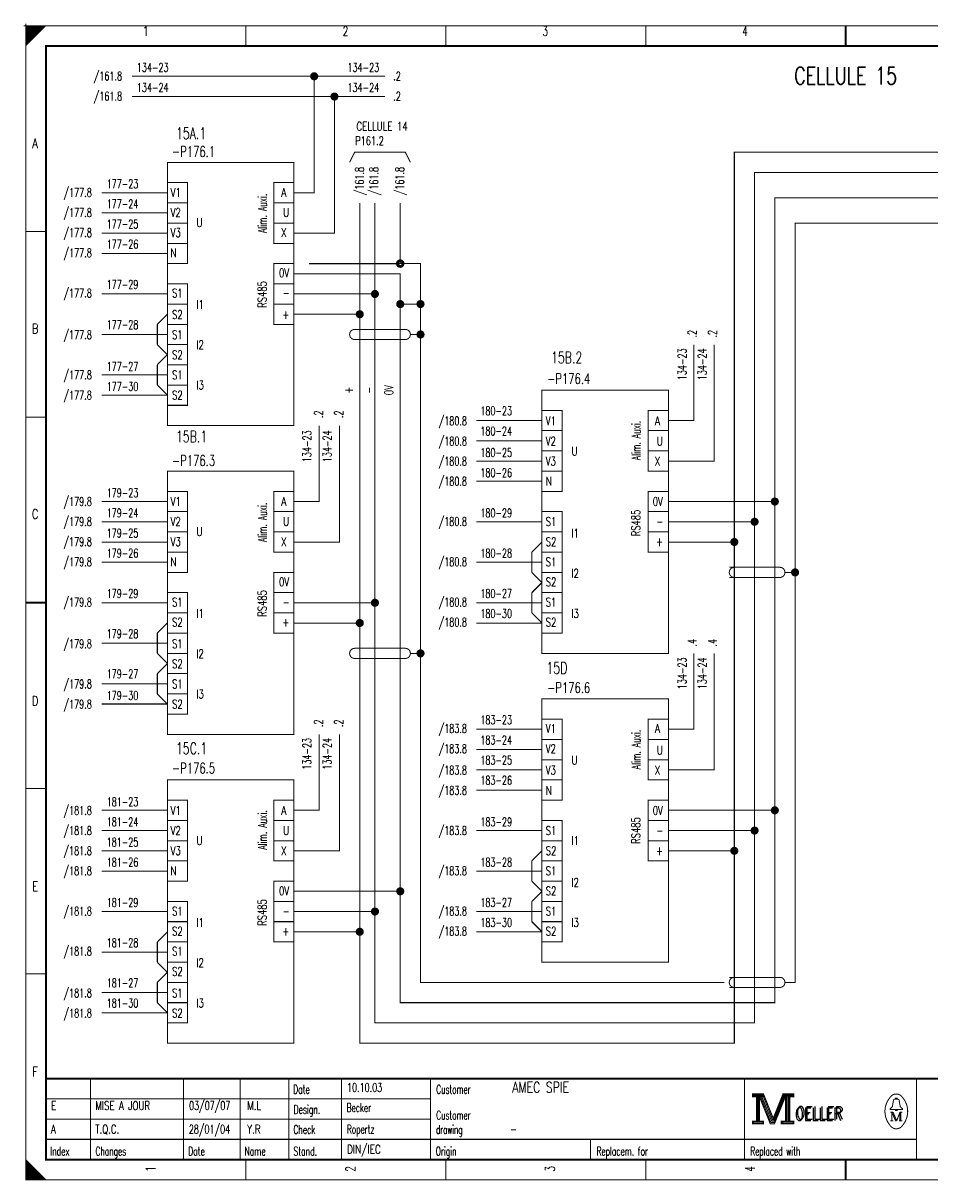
# Model space of a CAD drawing. Header units: centimetres. Extents: x 0 to 491, y -1040 to 69.
# Tile 97 of 181: x 300 to 322, y -680 to -651. Entities that reach past the tile are written whole.
import ezdxf
from ezdxf.enums import TextEntityAlignment as Align

# ---------------------------------------------------------------- set-up
doc = ezdxf.new("R2010")
doc.units = ezdxf.units.CM
doc.header["$MEASUREMENT"] = 0
doc.linetypes.add('GESTRICHELT', pattern=[3.75, 3, -0.75])
doc.layers.get('0').update_dxf_attribs({"color": 9, "linetype": 'CONTINUOUS'})
doc.styles.get("Standard").update_dxf_attribs({"font": 'romans.shx', "bigfont": 'TXT.shx'})

# ---------------------------------------------------------------- blocks, each defined once
blk = doc.blocks.new('BCIRCLE_FILLED')
at = {"color": 0, "linetype": 'Continuous', "const_width": 1, "flags": 128}
blk.add_lwpolyline([(0.5, 0, 1), (-0.5, 0, 1)], format="xyb", close=True, dxfattribs=at)

msp = doc.modelspace()

# ---------------------------------------------------------------- linework, layer by layer
at = {"color": 0}
for points, const_width in [([(299.95, -651.5), (300.05, -651.5)], 0.025), ([(299.95, -651.5), (300.05, -651.5)], 0.025), ([(299.95, -651.5), (300.05, -651.5)], 0.025), ([(299.95, -651.5), (300.05, -651.5)], 0.025), ([(300, -651.45), (300, -651.55)], 0.025), ([(300, -651.45), (300, -651.55)], 0.025), ([(300, -651.45), (300, -651.55)], 0.025), ([(300, -651.45), (300, -651.55)], 0.025), ([(305.438, -651.5), (305.438, -652)], 0.025), ([(310.375, -651.5), (310.375, -652)], 0.025), ([(315.312, -651.5), (315.312, -652)], 0.025), ([(320.25, -652), (320.25, -651.5)], 0.05), ([(320.25, -651.5), (320.25, -652)], 0.025), ([(300, -656.583), (300.5, -656.583)], 0.025), ([(303.25, -658.875), (303.5, -658.625)], 0.03), ([(303.25, -659.375), (303.25, -658.875)], 0.03), ([(303.5, -659.625), (303.25, -659.375)], 0.03), ([(303.25, -659.875), (303.5, -659.625)], 0.03), ([(303.25, -660.375), (303.25, -659.875)], 0.03), ([(303.5, -660.625), (303.25, -660.375)], 0.03), ([(303.5, -660.625), (303.125, -660.625)], 0.03), ([(300, -661.167), (300.5, -661.167)], 0.025), ([(312.5, -664.5), (312.75, -664.25)], 0.03), ([(312.5, -665), (312.5, -664.5)], 0.03), ([(312.75, -665.25), (312.5, -665)], 0.03), ([(312.5, -665.5), (312.75, -665.25)], 0.03), ([(312.5, -666), (312.5, -665.5)], 0.03), ([(300.5, -665.75), (300, -665.75)], 0.05), ([(300, -665.75), (300.5, -665.75)], 0.025), ([(312.75, -666.25), (312.5, -666)], 0.03), ([(303.25, -666.5), (303.5, -666.25)], 0.03), ([(303.25, -667), (303.25, -666.5)], 0.03), ([(303.5, -667.25), (303.25, -667)], 0.03), ([(303.25, -667.5), (303.5, -667.25)], 0.03), ([(303.25, -668), (303.25, -667.5)], 0.03), ([(303.5, -668.25), (303.25, -668)], 0.03), ([(300, -670.333), (300.5, -670.333)], 0.025), ([(312.5, -672.125), (312.75, -671.875)], 0.03), ([(312.5, -672.625), (312.5, -672.125)], 0.03), ([(312.75, -672.875), (312.5, -672.625)], 0.03), ([(312.5, -673.125), (312.75, -672.875)], 0.03), ([(312.5, -673.625), (312.5, -673.125)], 0.03), ([(312.75, -673.875), (312.5, -673.625)], 0.03), ([(303.25, -674.125), (303.5, -673.875)], 0.03), ([(303.25, -674.625), (303.25, -674.125)], 0.03), ([(303.5, -674.875), (303.25, -674.625)], 0.03), ([(300, -674.917), (300.5, -674.917)], 0.025), ([(303.25, -675.125), (303.5, -674.875)], 0.03), ([(303.25, -675.625), (303.25, -675.125)], 0.03), ([(303.5, -675.875), (303.25, -675.625)], 0.03), ([(340, -677.5), (300.5, -677.5)], 0.05), ([(301.6, -679.5), (301.6, -677.5)], 0.025), ([(303.9, -679.5), (303.9, -677.5)], 0.025), ([(305.3, -679.5), (305.3, -677.5)], 0.025), ([(306.5, -677.5), (306.5, -679.5)], 0.025), ([(307.8, -677.5), (307.8, -679.5)], 0.025), ([(310, -677.5), (310, -679.5)], 0.025), ([(317.75, -677.5), (317.75, -679.5)], 0.025), ([(322, -677.5), (322, -679.5)], 0.025), ([(300.5, -678), (310, -678)], 0.025), ([(318.15, -677.95), (318.4, -678.58)], 0.025), ([(318.47, -678.51), (318.7, -677.94)], 0.025), ([(321.46, -678.01), (321.55, -678.01)], 0.025), ([(321.35, -678.33), (321.42, -678.33)], 0.025), ([(321.42, -678.33), (321.51, -678.54)], 0.025), ([(321.51, -678.54), (321.59, -678.33)], 0.025), ([(321.59, -678.54), (321.59, -678.33)], 0.025), ([(321.59, -678.33), (321.65, -678.33)], 0.025), ([(321.61, -678.33), (321.61, -678.54)], 0.025), ([(300.5, -678.5), (310, -678.5)], 0.025), ([(318.4, -678.58), (318.46, -678.58)], 0.025), ([(321.39, -678.54), (321.43, -678.54)], 0.025), ([(321.65, -678.54), (321.57, -678.54)], 0.025), ([(300.5, -679), (322, -679)], 0.025), ([(313.95, -679), (313.95, -679.5)], 0.025), ([(305.438, -680), (305.438, -679.5)], 0.025), ([(310.375, -680), (310.375, -679.5)], 0.025), ([(315.312, -680), (315.312, -679.5)], 0.025), ([(320.25, -679.5), (320.25, -680)], 0.05), ([(320.25, -680), (320.25, -679.5)], 0.025), ([(300.475, -680), (300.475, -679.975)], 0.025)]:
    msp.add_lwpolyline(points, dxfattribs=dict(at, const_width=const_width))
at = {"color": 0, "const_width": 0.025, "flags": 128}
for points in [[(300, -665.75), (300, -651.5), (340.5, -651.5), (340.5, -680), (300, -680), (300, -665.75)], [(300, -651.5), (300.5, -651.5), (300, -652), (300, -651.5)], [(300.025, -651.5), (300.025, -651.975), (300.05, -651.95), (300.05, -651.5), (300.075, -651.5), (300.075, -651.925), (300.1, -651.9), (300.1, -651.5), (300.125, -651.5), (300.125, -651.875), (300.15, -651.85), (300.15, -651.5), (300.175, -651.5), (300.175, -651.825), (300.2, -651.8)], [(300.2, -651.8), (300.2, -651.5), (300.225, -651.5), (300.225, -651.775), (300.25, -651.75), (300.25, -651.5), (300.275, -651.5), (300.275, -651.725), (300.3, -651.7), (300.3, -651.5), (300.325, -651.5), (300.325, -651.675), (300.35, -651.65), (300.35, -651.5), (300.375, -651.5)], [(300.375, -651.5), (300.375, -651.625), (300.4, -651.6), (300.4, -651.5), (300.425, -651.5), (300.425, -651.575), (300.45, -651.55), (300.45, -651.5), (300.475, -651.5), (300.475, -651.525)], [(308.875, -652.75), (302.625, -652.75)], [(306.625, -655.625), (307.125, -655.625), (307.125, -652.75)], [(308.875, -653.25), (302.625, -653.25)], [(306.625, -656.625), (307.625, -656.625), (307.625, -653.25)], [(309.5, -654.875), (309.375, -654.625), (308.125, -654.625), (308, -654.875)], [(335.875, -658.79), (335.875, -674.875), (326.125, -674.875), (326.125, -654.625), (317.5, -654.625), (317.5, -664.25)], [(336.425, -658.24), (336.375, -674.375), (326.875, -674.375), (326.875, -655.125), (318, -655.125), (318, -663.75)], [(301.875, -655.625), (303.5, -655.625)], [(336.875, -657.79), (336.875, -673.75), (327.625, -673.75), (327.625, -655.75), (318.5, -655.75), (318.5, -663.25)], [(308.625, -655.875), (308.625, -658.125), (306.625, -658.125)], [(308.25, -655.875), (308.25, -658.625)], [(309.75, -659.125), (309.75, -657.375), (309.25, -657.375), (309.25, -655.875)], [(303.5, -656.125), (301.875, -656.125)], [(301.875, -656.625), (303.5, -656.625)], [(303.5, -657.125), (301.875, -657.125)], [(309.25, -672.875), (309.25, -657.625), (306.625, -657.625)], [(303.5, -658.125), (301.875, -658.125)], [(306.625, -665.75), (308.625, -665.75), (308.625, -658.125)], [(309.75, -658.375), (309.25, -658.375)], [(306.625, -658.625), (308.25, -658.625), (308.25, -666.25)], [(303.5, -659.125), (301.875, -659.125)], [(309.5, -667), (309.75, -667), (309.75, -659.125), (309.5, -659.125)], [(315.875, -661.25), (316.5, -661.25), (316.5, -659.375)], [(317, -659.375), (317, -662.25), (315.875, -662.25)], [(303.5, -660.125), (301.875, -660.125)], [(303.5, -660.625), (301.875, -660.625)], [(306.625, -663.25), (307.25, -663.25), (307.25, -661.375)], [(306.625, -664.25), (307.75, -664.25), (307.75, -661.375)], [(311.125, -661.25), (312.75, -661.25)], [(312.75, -661.75), (311.125, -661.75)], [(311.125, -662.25), (312.75, -662.25)], [(312.75, -662.75), (311.125, -662.75)], [(301.875, -663.25), (303.5, -663.25)], [(315.875, -663.25), (318.5, -663.25), (318.5, -670.875)], [(303.5, -663.75), (301.875, -663.75)], [(312.75, -663.75), (311.125, -663.75)], [(315.875, -663.75), (318, -663.75), (318, -671.375)], [(301.875, -664.25), (303.5, -664.25)], [(315.875, -664.25), (317.5, -664.25), (317.5, -671.875)], [(303.5, -664.75), (301.875, -664.75)], [(312.75, -664.75), (311.125, -664.75)], [(303.5, -665.75), (301.875, -665.75)], [(308.625, -673.375), (308.625, -665.75)], [(312.75, -665.75), (311.125, -665.75)], [(306.625, -666.25), (308.25, -666.25), (308.25, -673.875)], [(312.75, -666.25), (311.125, -666.25)], [(303.5, -666.75), (301.875, -666.75)], [(317.25, -675.125), (309.75, -675.125), (309.75, -667)], [(315.875, -668.875), (316.5, -668.875), (316.5, -667)], [(315.875, -669.875), (317, -669.875), (317, -667)], [(301.875, -667.75), (303.5, -667.75)], [(301.875, -668.25), (303.5, -668.25)], [(311.125, -668.875), (312.75, -668.875)], [(306.625, -670.875), (307.25, -670.875), (307.25, -669)], [(306.625, -671.875), (307.75, -671.875), (307.75, -669)], [(312.75, -669.375), (311.125, -669.375)], [(311.125, -669.875), (312.75, -669.875)], [(312.75, -670.375), (311.125, -670.375)], [(301.875, -670.875), (303.5, -670.875)], [(306.625, -672.875), (309.25, -672.875), (309.25, -675.625), (318.5, -675.625), (318.5, -670.875), (315.875, -670.875)], [(303.5, -671.375), (301.875, -671.375)], [(306.625, -673.375), (308.625, -673.375), (308.625, -676.125), (318, -676.125), (318, -671.375), (315.875, -671.375)], [(312.75, -671.375), (311.125, -671.375)], [(301.875, -671.875), (303.5, -671.875)], [(306.625, -673.875), (308.25, -673.875), (308.25, -676.625), (317.5, -676.625), (317.5, -671.875), (315.875, -671.875)], [(303.5, -672.375), (301.875, -672.375)], [(312.75, -672.375), (311.125, -672.375)], [(303.5, -673.375), (301.875, -673.375)], [(312.75, -673.375), (311.125, -673.375)], [(312.75, -673.875), (311.125, -673.875)], [(303.5, -674.375), (301.875, -674.375)], [(303.5, -675.375), (301.875, -675.375)], [(303.5, -675.875), (301.875, -675.875)], [(317.95, -677.88), (317.95, -677.95), (318.05, -677.95), (318.05, -678.55), (317.95, -678.55), (317.95, -678.62), (318.22, -678.62), (318.22, -678.55), (318.12, -678.55), (318.12, -677.95), (318.22, -677.95), (318.22, -677.88), (317.95, -677.88)], [(318.07, -677.93), (318.07, -678.57), (318.1, -678.57), (318.1, -677.93)], [(318.12, -677.95), (318.39, -678.62), (318.49, -678.62), (318.76, -677.95)], [(318.18, -677.95), (318.42, -678.54), (318.46, -678.54)], [(318.22, -677.88), (318.46, -678.48), (318.7, -677.88)], [(318.22, -677.95), (318.44, -678.51), (318.47, -678.51)], [(318.46, -678.58), (318.49, -678.58), (318.74, -677.95)], [(318.46, -678.54), (318.48, -678.54), (318.72, -677.95)], [(318.76, -677.95), (318.76, -678.55), (318.66, -678.55), (318.66, -678.62), (318.71, -678.62)], [(318.7, -677.88), (318.7, -677.95), (318.8, -677.95), (318.8, -678.55), (318.7, -678.55), (318.7, -678.62), (318.97, -678.62), (318.97, -678.55), (318.87, -678.55), (318.87, -677.95), (318.97, -677.95), (318.97, -677.88), (318.7, -677.88)], [(318.78, -677.93), (318.78, -678.57), (318.83, -678.57), (318.83, -677.93), (318.85, -677.93), (318.85, -678.57)], [(321.48, -678.26), (321.35, -678.26), (321.35, -678.24), (321.4, -678.2), (321.43, -678.04)], [(321.48, -678.01), (321.48, -677.98), (321.52, -677.98), (321.52, -678.01)], [(321.52, -678.26), (321.65, -678.26), (321.65, -678.24), (321.6, -678.2), (321.57, -678.04)], [(321.39, -678.33), (321.39, -678.54), (321.35, -678.54)], [(321.39, -678.33), (321.48, -678.54), (321.51, -678.54)], [(300, -679.5), (300, -680), (300.5, -680), (300, -679.5), (300.025, -679.525), (300.025, -680), (300.05, -680), (300.05, -679.55), (300.075, -679.575), (300.075, -680), (300.1, -680), (300.1, -679.6), (300.125, -679.625), (300.125, -680), (300.15, -680)], [(300.15, -680), (300.15, -679.65), (300.175, -679.675), (300.175, -680), (300.2, -680), (300.2, -679.7), (300.225, -679.725), (300.225, -680), (300.25, -680), (300.25, -679.75), (300.275, -679.775), (300.275, -680), (300.3, -680), (300.3, -679.8), (300.325, -679.825)], [(300.325, -679.825), (300.325, -680), (300.35, -680), (300.35, -679.85), (300.375, -679.875), (300.375, -680), (300.4, -680), (300.4, -679.9), (300.425, -679.925), (300.425, -680), (300.45, -680), (300.45, -679.95), (300.475, -679.975)]]:
    msp.add_lwpolyline(points, dxfattribs=at)
at = {"color": 0, "flags": 128}
for points, const_width in [([(300, -651.5), (340.5, -651.5), (340.5, -680), (300, -680)], 0.025), ([(300.5, -652), (340, -652), (340, -679.5), (300.5, -679.5)], 0.05), ([(300.5, -652), (340, -652), (340, -679.5), (300.5, -679.5)], 0.025), ([(303.5, -654.875), (306.625, -654.875), (306.625, -661.375), (303.5, -661.375)], 0.025), ([(303.5, -655.375), (304, -655.375), (304, -655.875), (303.5, -655.875)], 0.025), ([(306.125, -655.375), (306.625, -655.375), (306.625, -655.875), (306.125, -655.875)], 0.025), ([(303.5, -655.875), (304, -655.875), (304, -656.375), (303.5, -656.375)], 0.025), ([(306.125, -655.875), (306.625, -655.875), (306.625, -656.375), (306.125, -656.375)], 0.025), ([(303.5, -656.375), (304, -656.375), (304, -656.875), (303.5, -656.875)], 0.025), ([(306.125, -656.375), (306.625, -656.375), (306.625, -656.875), (306.125, -656.875)], 0.025), ([(303.5, -656.875), (304, -656.875), (304, -657.375), (303.5, -657.375)], 0.025), ([(306.125, -657.375), (306.625, -657.375), (306.625, -657.875), (306.125, -657.875)], 0.025), ([(303.5, -657.875), (304, -657.875), (304, -658.375), (303.5, -658.375)], 0.025), ([(306.125, -657.875), (306.625, -657.875), (306.625, -658.375), (306.125, -658.375)], 0.025), ([(303.5, -658.375), (304, -658.375), (304, -658.875), (303.5, -658.875)], 0.025), ([(306.125, -658.375), (306.625, -658.375), (306.625, -658.875), (306.125, -658.875)], 0.025), ([(303.5, -658.875), (304, -658.875), (304, -659.375), (303.5, -659.375)], 0.025), ([(303.5, -659.375), (304, -659.375), (304, -659.875), (303.5, -659.875)], 0.025), ([(303.5, -659.875), (304, -659.875), (304, -660.375), (303.5, -660.375)], 0.025), ([(303.5, -660.375), (304, -660.375), (304, -660.875), (303.5, -660.875)], 0.025), ([(312.75, -660.5), (315.875, -660.5), (315.875, -667), (312.75, -667)], 0.025), ([(312.75, -661), (313.25, -661), (313.25, -661.5), (312.75, -661.5)], 0.025), ([(315.375, -661), (315.875, -661), (315.875, -661.5), (315.375, -661.5)], 0.025), ([(312.75, -661.5), (313.25, -661.5), (313.25, -662), (312.75, -662)], 0.025), ([(315.375, -661.5), (315.875, -661.5), (315.875, -662), (315.375, -662)], 0.025), ([(312.75, -662), (313.25, -662), (313.25, -662.5), (312.75, -662.5)], 0.025), ([(315.375, -662), (315.875, -662), (315.875, -662.5), (315.375, -662.5)], 0.025), ([(303.5, -662.5), (306.625, -662.5), (306.625, -669), (303.5, -669)], 0.025), ([(312.75, -662.5), (313.25, -662.5), (313.25, -663), (312.75, -663)], 0.025), ([(303.5, -663), (304, -663), (304, -663.5), (303.5, -663.5)], 0.025), ([(306.125, -663), (306.625, -663), (306.625, -663.5), (306.125, -663.5)], 0.025), ([(315.375, -663), (315.875, -663), (315.875, -663.5), (315.375, -663.5)], 0.025), ([(303.5, -663.5), (304, -663.5), (304, -664), (303.5, -664)], 0.025), ([(306.125, -663.5), (306.625, -663.5), (306.625, -664), (306.125, -664)], 0.025), ([(312.75, -663.5), (313.25, -663.5), (313.25, -664), (312.75, -664)], 0.025), ([(315.375, -663.5), (315.875, -663.5), (315.875, -664), (315.375, -664)], 0.025), ([(303.5, -664), (304, -664), (304, -664.5), (303.5, -664.5)], 0.025), ([(306.125, -664), (306.625, -664), (306.625, -664.5), (306.125, -664.5)], 0.025), ([(312.75, -664), (313.25, -664), (313.25, -664.5), (312.75, -664.5)], 0.025), ([(315.375, -664), (315.875, -664), (315.875, -664.5), (315.375, -664.5)], 0.025), ([(303.5, -664.5), (304, -664.5), (304, -665), (303.5, -665)], 0.025), ([(312.75, -664.5), (313.25, -664.5), (313.25, -665), (312.75, -665)], 0.025), ([(306.125, -665), (306.625, -665), (306.625, -665.5), (306.125, -665.5)], 0.025), ([(312.75, -665), (313.25, -665), (313.25, -665.5), (312.75, -665.5)], 0.025), ([(303.5, -665.5), (304, -665.5), (304, -666), (303.5, -666)], 0.025), ([(306.125, -665.5), (306.625, -665.5), (306.625, -666), (306.125, -666)], 0.025), ([(312.75, -665.5), (313.25, -665.5), (313.25, -666), (312.75, -666)], 0.025), ([(303.5, -666), (304, -666), (304, -666.5), (303.5, -666.5)], 0.025), ([(306.125, -666), (306.625, -666), (306.625, -666.5), (306.125, -666.5)], 0.025), ([(312.75, -666), (313.25, -666), (313.25, -666.5), (312.75, -666.5)], 0.025), ([(303.5, -666.5), (304, -666.5), (304, -667), (303.5, -667)], 0.025), ([(303.5, -667), (304, -667), (304, -667.5), (303.5, -667.5)], 0.025), ([(303.5, -667.5), (304, -667.5), (304, -668), (303.5, -668)], 0.025), ([(303.5, -668), (304, -668), (304, -668.5), (303.5, -668.5)], 0.025), ([(312.75, -668.125), (315.875, -668.125), (315.875, -674.625), (312.75, -674.625)], 0.025), ([(312.75, -668.625), (313.25, -668.625), (313.25, -669.125), (312.75, -669.125)], 0.025), ([(315.375, -668.625), (315.875, -668.625), (315.875, -669.125), (315.375, -669.125)], 0.025), ([(312.75, -669.125), (313.25, -669.125), (313.25, -669.625), (312.75, -669.625)], 0.025), ([(315.375, -669.125), (315.875, -669.125), (315.875, -669.625), (315.375, -669.625)], 0.025), ([(312.75, -669.625), (313.25, -669.625), (313.25, -670.125), (312.75, -670.125)], 0.025), ([(315.375, -669.625), (315.875, -669.625), (315.875, -670.125), (315.375, -670.125)], 0.025), ([(303.5, -670.125), (306.625, -670.125), (306.625, -676.625), (303.5, -676.625)], 0.025), ([(312.75, -670.125), (313.25, -670.125), (313.25, -670.625), (312.75, -670.625)], 0.025), ([(303.5, -670.625), (304, -670.625), (304, -671.125), (303.5, -671.125)], 0.025), ([(306.125, -670.625), (306.625, -670.625), (306.625, -671.125), (306.125, -671.125)], 0.025), ([(315.375, -670.625), (315.875, -670.625), (315.875, -671.125), (315.375, -671.125)], 0.025), ([(303.5, -671.125), (304, -671.125), (304, -671.625), (303.5, -671.625)], 0.025), ([(306.125, -671.125), (306.625, -671.125), (306.625, -671.625), (306.125, -671.625)], 0.025), ([(312.75, -671.125), (313.25, -671.125), (313.25, -671.625), (312.75, -671.625)], 0.025), ([(315.375, -671.125), (315.875, -671.125), (315.875, -671.625), (315.375, -671.625)], 0.025), ([(303.5, -671.625), (304, -671.625), (304, -672.125), (303.5, -672.125)], 0.025), ([(306.125, -671.625), (306.625, -671.625), (306.625, -672.125), (306.125, -672.125)], 0.025), ([(312.75, -671.625), (313.25, -671.625), (313.25, -672.125), (312.75, -672.125)], 0.025), ([(315.375, -671.625), (315.875, -671.625), (315.875, -672.125), (315.375, -672.125)], 0.025), ([(303.5, -672.125), (304, -672.125), (304, -672.625), (303.5, -672.625)], 0.025), ([(312.75, -672.125), (313.25, -672.125), (313.25, -672.625), (312.75, -672.625)], 0.025), ([(306.125, -672.625), (306.625, -672.625), (306.625, -673.125), (306.125, -673.125)], 0.025), ([(312.75, -672.625), (313.25, -672.625), (313.25, -673.125), (312.75, -673.125)], 0.025), ([(303.5, -673.125), (304, -673.125), (304, -673.625), (303.5, -673.625)], 0.025), ([(306.125, -673.125), (306.625, -673.125), (306.625, -673.625), (306.125, -673.625)], 0.025), ([(312.75, -673.125), (313.25, -673.125), (313.25, -673.625), (312.75, -673.625)], 0.025), ([(303.5, -673.625), (304, -673.625), (304, -674.125), (303.5, -674.125)], 0.025), ([(306.125, -673.625), (306.625, -673.625), (306.625, -674.125), (306.125, -674.125)], 0.025), ([(312.75, -673.625), (313.25, -673.625), (313.25, -674.125), (312.75, -674.125)], 0.025), ([(303.5, -674.125), (304, -674.125), (304, -674.625), (303.5, -674.625)], 0.025), ([(303.5, -674.625), (304, -674.625), (304, -675.125), (303.5, -675.125)], 0.025), ([(303.5, -675.125), (304, -675.125), (304, -675.625), (303.5, -675.625)], 0.025), ([(303.5, -675.625), (304, -675.625), (304, -676.125), (303.5, -676.125)], 0.025), ([(317.97, -677.9), (318.2, -677.9), (318.2, -677.93), (317.97, -677.93)], 0.025), ([(318.72, -677.9), (318.95, -677.9), (318.95, -677.93), (318.72, -677.93)], 0.025), ([(321.48, -678.26), (321.52, -678.26), (321.52, -678.29), (321.48, -678.29)], 0.025), ([(317.97, -678.57), (318.2, -678.57), (318.2, -678.6), (317.97, -678.6)], 0.025), ([(318.68, -678.57), (318.95, -678.57), (318.95, -678.6), (318.68, -678.6)], 0.025)]:
    msp.add_lwpolyline(points, close=True, dxfattribs=dict(at, const_width=const_width))
at = {"color": 0, "linetype": 'GESTRICHELT', "const_width": 0.025, "flags": 128}
for points in [[(337.5, -659.49), (337.5, -673.125), (328.375, -673.125), (328.375, -656.375), (319, -656.375), (319, -665)], [(318.75, -675.125), (319, -675.125), (319, -665), (318.75, -665)]]:
    msp.add_lwpolyline(points, dxfattribs=at)
at = {"color": 0, "linetype": 'GESTRICHELT'}
for points, const_width in [([(309.25, -657.375), (307, -657.375)], 0.03), ([(308.125, -659), (309.375, -659)], 0.025), ([(308.125, -659.25), (309.375, -659.25)], 0.025), ([(317.375, -664.875), (318.625, -664.875)], 0.025), ([(317.375, -665.125), (318.625, -665.125)], 0.025), ([(308.125, -666.875), (309.375, -666.875)], 0.025), ([(308.125, -667.125), (309.375, -667.125)], 0.025), ([(317.375, -675), (318.625, -675)], 0.025), ([(317.375, -675.25), (318.625, -675.25)], 0.025)]:
    msp.add_lwpolyline(points, dxfattribs=dict(at, const_width=const_width))
at = {"color": 0, "const_width": 0.07, "flags": 128}
msp.add_lwpolyline([(309.32, -657.375, 1), (309.18, -657.375, 1)], format="xyb", close=True, dxfattribs=at)
at = {"color": 0, "linetype": 'GESTRICHELT', "const_width": 0.025, "flags": 128}
for points in [[(308.125, -659, 1), (308.125, -659.25, 1)], [(309.375, -659.25, 1), (309.375, -659, 1)], [(317.5, -664.875, 1), (317.5, -665.125, 1)], [(318.625, -665.125, 1), (318.625, -664.875, 1)], [(308.125, -666.875, 1), (308.125, -667.125, 1)], [(309.375, -667.125, 1), (309.375, -666.875, 1)], [(317.5, -675, 1), (317.5, -675.25, 1)], [(318.625, -675.25, 1), (318.625, -675, 1)]]:
    msp.add_lwpolyline(points, format="xyb", dxfattribs=at)
at = {"color": 0, "const_width": 0.025, "flags": 128}
for points in [[(321.35, -677.961, 0.373815), (321.349, -678.657, 0.373815)], [(321.649, -677.96, 0.530775), (321.351, -677.959, 0.530775)], [(321.46, -678.01, 0.414214), (321.43, -678.04, 0.414214)], [(321.57, -678.04, 0.414214), (321.54, -678.01, 0.414214)], [(321.65, -678.66, 0.378582), (321.646, -677.956, 0.378582)], [(321.35, -678.66, 0.532213), (321.649, -678.661, 0.532213)]]:
    msp.add_lwpolyline(points, format="xyb", dxfattribs=at)

# ---------------------------------------------------------------- block references
at = {"color": 0, "xscale": 0.1, "yscale": 0.1, "zscale": 0.1}
for p in [(307.125, -652.75), (307.625, -653.25), (308.625, -658.125), (309.25, -658.375), (309.75, -658.375), (308.25, -658.625), (309.75, -659.125), (318.5, -663.25), (318, -663.75), (317.5, -664.25), (319, -665), (308.625, -665.75), (308.25, -666.25), (309.75, -667), (318.5, -670.875), (318, -671.375), (317.5, -671.875), (309.25, -672.875), (308.625, -673.375), (308.25, -673.875)]:
    msp.add_blockref('BCIRCLE_FILLED', p, dxfattribs=at)

# ---------------------------------------------------------------- texts
at = {"color": 0}
for s, height, width, p in [('1', 0.238, 0.672, (302.965, -651.514)), ('2', 0.238, 0.672, (307.899, -651.514)), ('3', 0.238, 0.672, (312.832, -651.514)), ('4', 0.238, 0.672, (317.766, -651.514)), ('CELLULE 15', 0.4286, 0.736, (320.25, -652.522)), ('A', 0.238, 0.76, (300.233, -654.283)), ('A', 0.214, 0.76, (306.373, -655.511)), ('X', 0.214, 0.76, (306.373, -656.504)), ('S1', 0.2143, 0.716, (303.746, -657.995)), ('S2', 0.2143, 0.716, (303.746, -658.527)), ('B', 0.238, 0.76, (300.233, -658.861)), ('S1', 0.2143, 0.716, (303.746, -659.024)), ('S2', 0.2143, 0.716, (303.746, -659.521)), ('S1', 0.2143, 0.716, (303.746, -660.018)), ('S2', 0.2143, 0.716, (303.746, -660.515)), ('A', 0.214, 0.76, (315.601, -661.154)), ('X', 0.214, 0.76, (315.601, -662.148)), ('A', 0.214, 0.76, (306.373, -663.141)), ('C', 0.238, 0.76, (300.233, -663.439)), ('S1', 0.2143, 0.716, (312.974, -663.638)), ('X', 0.214, 0.76, (306.373, -664.135)), ('S2', 0.2143, 0.716, (312.974, -664.135)), ('S1', 0.2143, 0.716, (312.974, -664.632)), ('S2', 0.2143, 0.716, (312.974, -665.129)), ('S1', 0.2143, 0.716, (303.746, -665.626)), ('S1', 0.2143, 0.716, (312.974, -665.626)), ('S2', 0.2143, 0.716, (303.746, -666.123)), ('S2', 0.2143, 0.716, (312.974, -666.123)), ('S1', 0.2143, 0.716, (303.746, -666.655)), ('S2', 0.2143, 0.716, (303.746, -667.152)), ('S1', 0.2143, 0.716, (303.746, -667.649)), ('D', 0.238, 0.76, (300.233, -668.053)), ('S2', 0.2143, 0.716, (303.746, -668.146)), ('A', 0.214, 0.76, (315.601, -668.749)), ('X', 0.214, 0.76, (315.601, -669.778)), ('A', 0.214, 0.76, (306.373, -670.772)), ('S1', 0.2143, 0.716, (312.974, -671.269)), ('X', 0.214, 0.76, (306.373, -671.766)), ('S2', 0.2143, 0.716, (312.974, -671.766)), ('S1', 0.2143, 0.716, (312.974, -672.263)), ('E', 0.238, 0.76, (300.233, -672.632)), ('S2', 0.2143, 0.716, (312.974, -672.76)), ('S1', 0.2143, 0.716, (303.746, -673.257)), ('S1', 0.2143, 0.716, (312.974, -673.257)), ('S2', 0.2143, 0.716, (303.746, -673.753)), ('S2', 0.2143, 0.716, (312.974, -673.753)), ('S1', 0.2143, 0.716, (303.746, -674.25)), ('S2', 0.2143, 0.716, (303.746, -674.747)), ('S1', 0.2143, 0.716, (303.746, -675.28)), ('S2', 0.2143, 0.716, (303.746, -675.776)), ('F', 0.238, 0.76, (300.233, -677.21))]:
    msp.add_text(s, height=height, dxfattribs=dict(at, width=width)).set_placement(p, align=Align.TOP_CENTER)
for s, height, width, p in [('/161.8', 0.2143, 0.68, (302.38, -652.636)), ('134-23', 0.2143, 0.676, (308.73, -652.423)), ('134-24', 0.2143, 0.676, (308.73, -652.92)), ('/161.8', 0.2143, 0.68, (302.38, -653.133)), ('/177.8', 0.2143, 0.68, (301.634, -655.511)), ('/177.8', 0.2143, 0.68, (301.634, -656.007)), ('U', 0.214, 0.76, (306.509, -656.007)), ('/177.8', 0.2143, 0.68, (301.634, -656.504)), ('/177.8', 0.2143, 0.68, (301.634, -657.001)), ('0V', 0.2143, 0.716, (306.507, -657.498)), ('/177.8', 0.2143, 0.68, (301.634, -657.995)), ('-', 0.214, 0.696, (306.512, -657.995)), ('+', 0.214, 0.696, (306.51, -658.527)), ('/177.8', 0.2143, 0.68, (301.634, -659.024)), ('/177.8', 0.2143, 0.68, (301.634, -660.018)), ('/177.8', 0.2143, 0.68, (301.634, -660.515)), ('/180.8', 0.2143, 0.68, (310.898, -661.154)), ('/180.8', 0.2143, 0.68, (310.898, -661.651)), ('U', 0.214, 0.76, (315.737, -661.651)), ('/180.8', 0.2143, 0.68, (310.898, -662.148)), ('/180.8', 0.2143, 0.68, (310.898, -662.644)), ('/179.8', 0.2143, 0.68, (301.634, -663.141)), ('0V', 0.2143, 0.716, (315.735, -663.141)), ('/179.8', 0.2143, 0.68, (301.634, -663.638)), ('U', 0.214, 0.76, (306.509, -663.638)), ('/180.8', 0.2143, 0.68, (310.898, -663.638)), ('-', 0.214, 0.696, (315.74, -663.638)), ('/179.8', 0.2143, 0.68, (301.634, -664.135)), ('+', 0.214, 0.696, (315.738, -664.135)), ('/179.8', 0.2143, 0.68, (301.634, -664.632)), ('/180.8', 0.2143, 0.68, (310.898, -664.632)), ('0V', 0.2143, 0.716, (306.507, -665.129)), ('/179.8', 0.2143, 0.68, (301.634, -665.626)), ('-', 0.214, 0.696, (306.512, -665.626)), ('/180.8', 0.2143, 0.68, (310.898, -665.626)), ('+', 0.214, 0.696, (306.51, -666.123)), ('/180.8', 0.2143, 0.68, (310.898, -666.123)), ('/179.8', 0.2143, 0.68, (301.634, -666.655)), ('/179.8', 0.2143, 0.68, (301.634, -667.649)), ('/179.8', 0.2143, 0.68, (301.634, -668.146)), ('/183.8', 0.2143, 0.68, (310.898, -668.749)), ('/183.8', 0.2143, 0.68, (310.898, -669.246)), ('U', 0.214, 0.76, (315.737, -669.281)), ('/183.8', 0.2143, 0.68, (310.898, -669.778)), ('/183.8', 0.2143, 0.68, (310.898, -670.275)), ('/181.8', 0.2143, 0.68, (301.634, -670.772)), ('0V', 0.2143, 0.716, (315.735, -670.772)), ('/181.8', 0.2143, 0.68, (301.634, -671.269)), ('U', 0.214, 0.76, (306.509, -671.269)), ('/183.8', 0.2143, 0.68, (310.898, -671.269)), ('-', 0.214, 0.696, (315.74, -671.269)), ('/181.8', 0.2143, 0.68, (301.634, -671.766)), ('+', 0.214, 0.696, (315.738, -671.766)), ('/181.8', 0.2143, 0.68, (301.634, -672.263)), ('/183.8', 0.2143, 0.68, (310.898, -672.263)), ('0V', 0.2143, 0.716, (306.507, -672.76)), ('/181.8', 0.2143, 0.68, (301.634, -673.257)), ('-', 0.214, 0.696, (306.512, -673.257)), ('/183.8', 0.2143, 0.68, (310.898, -673.257)), ('+', 0.214, 0.696, (306.51, -673.753)), ('/183.8', 0.2143, 0.68, (310.898, -673.753)), ('/181.8', 0.2143, 0.68, (301.634, -674.25)), ('/181.8', 0.2143, 0.68, (301.634, -675.28)), ('/181.8', 0.2143, 0.68, (301.634, -675.776))]:
    msp.add_text(s, height=height, dxfattribs=dict(at, width=width)).set_placement(p, align=Align.TOP_RIGHT)
for s, height, width, p in [('134-23', 0.2143, 0.676, (302.746, -652.423)), ('.2', 0.2143, 0.684, (309.078, -652.636)), ('134-24', 0.2143, 0.676, (302.746, -652.92)), ('.2', 0.2143, 0.684, (309.078, -653.133)), ('15A.1', 0.2858, 0.6944, (303.711, -654.013)), ('CELLULE 14', 0.2143, 0.736, (308.166, -653.878)), ('P161.2', 0.2143, 0.690667, (308.14, -654.233)), ('177-23', 0.2143, 0.676, (302, -655.298)), ('V1', 0.2143, 0.716, (303.58, -655.511)), ('177-24', 0.2143, 0.676, (302, -655.795)), ('V2', 0.2143, 0.716, (303.58, -656.007)), ('177-25', 0.2143, 0.676, (302, -656.291)), ('U', 0.214, 0.76, (304.215, -656.256)), ('V3', 0.2143, 0.716, (303.58, -656.504)), ('177-26', 0.2143, 0.676, (302, -656.788)), ('N', 0.214, 0.76, (303.576, -657.001)), ('177-29', 0.2143, 0.676, (302, -657.782)), ('I1', 0.2143, 0.716, (304.215, -658.279)), ('177-28', 0.2143, 0.676, (302, -658.776)), ('I2', 0.2143, 0.716, (304.215, -659.273)), ('15B.2', 0.2858, 0.6944, (312.973, -659.55)), ('177-27', 0.2143, 0.676, (302, -659.805)), ('177-30', 0.2143, 0.676, (302, -660.302)), ('I3', 0.2143, 0.716, (304.215, -660.267)), ('180-23', 0.2143, 0.676, (311.228, -660.905)), ('V1', 0.2143, 0.716, (312.843, -661.154)), ('15B.1', 0.2858, 0.6944, (303.71, -661.502)), ('180-24', 0.2143, 0.676, (311.228, -661.402)), ('V2', 0.2143, 0.716, (312.843, -661.651)), ('180-25', 0.2143, 0.676, (311.228, -661.935)), ('U', 0.214, 0.76, (313.478, -661.899)), ('V3', 0.2143, 0.716, (312.843, -662.148)), ('180-26', 0.2143, 0.676, (311.228, -662.432)), ('N', 0.214, 0.76, (312.84, -662.644)), ('179-23', 0.2143, 0.676, (302, -662.928)), ('V1', 0.2143, 0.716, (303.58, -663.141)), ('179-24', 0.2143, 0.676, (302, -663.425)), ('180-29', 0.2143, 0.676, (311.228, -663.425)), ('V2', 0.2143, 0.716, (303.58, -663.638)), ('179-25', 0.2143, 0.676, (302, -663.922)), ('U', 0.214, 0.76, (304.215, -663.887)), ('I1', 0.2143, 0.716, (313.478, -663.922)), ('V3', 0.2143, 0.716, (303.58, -664.135)), ('179-26', 0.2143, 0.676, (302, -664.419)), ('N', 0.214, 0.76, (303.576, -664.632)), ('180-28', 0.2143, 0.676, (311.228, -664.419)), ('I2', 0.2143, 0.716, (313.478, -664.916)), ('179-29', 0.2143, 0.676, (302, -665.413)), ('180-27', 0.2143, 0.676, (311.228, -665.413)), ('I1', 0.2143, 0.716, (304.215, -665.91)), ('180-30', 0.2143, 0.676, (311.228, -665.91)), ('I3', 0.2143, 0.716, (313.478, -665.91)), ('179-28', 0.2143, 0.676, (302, -666.407)), ('I2', 0.2143, 0.716, (304.215, -666.903)), ('15D', 0.2858, 0.701333, (312.856, -667.216)), ('179-27', 0.2143, 0.676, (302, -667.4)), ('179-30', 0.2143, 0.676, (302, -667.933)), ('I3', 0.2143, 0.716, (304.215, -667.897)), ('183-23', 0.2143, 0.676, (311.228, -668.536)), ('V1', 0.2143, 0.716, (312.843, -668.749)), ('15C.1', 0.2858, 0.6944, (303.71, -669.203)), ('183-24', 0.2143, 0.676, (311.228, -669.033)), ('V2', 0.2143, 0.716, (312.843, -669.246)), ('183-25', 0.2143, 0.676, (311.228, -669.53)), ('V3', 0.2143, 0.716, (312.843, -669.778)), ('U', 0.214, 0.76, (313.478, -669.53)), ('183-26', 0.2143, 0.676, (311.228, -670.027)), ('N', 0.214, 0.76, (312.84, -670.275)), ('181-23', 0.2143, 0.676, (302, -670.559)), ('V1', 0.2143, 0.716, (303.58, -670.772)), ('181-24', 0.2143, 0.676, (302, -671.056)), ('183-29', 0.2143, 0.676, (311.228, -671.056)), ('V2', 0.2143, 0.716, (303.58, -671.269)), ('U', 0.214, 0.76, (304.215, -671.517)), ('I1', 0.2143, 0.716, (313.478, -671.517)), ('181-25', 0.2143, 0.676, (302, -671.553)), ('V3', 0.2143, 0.716, (303.58, -671.766)), ('181-26', 0.2143, 0.676, (302, -672.05)), ('183-28', 0.2143, 0.676, (311.228, -672.05)), ('N', 0.214, 0.76, (303.576, -672.263)), ('I2', 0.2143, 0.716, (313.478, -672.547)), ('181-29', 0.2143, 0.676, (302, -673.044)), ('183-27', 0.2143, 0.676, (311.228, -673.044)), ('I1', 0.2143, 0.716, (304.215, -673.54)), ('183-30', 0.2143, 0.676, (311.228, -673.54)), ('I3', 0.2143, 0.716, (313.478, -673.54)), ('181-28', 0.2143, 0.676, (302, -674.037)), ('I2', 0.2143, 0.716, (304.215, -674.534)), ('181-27', 0.2143, 0.676, (302, -675.031)), ('181-30', 0.2143, 0.676, (302, -675.528)), ('I3', 0.2143, 0.716, (304.215, -675.528)), ('Date', 0.2143, 0.64, (306.605, -677.658)), ('Customer', 0.2143, 0.62, (310.14, -677.658)), ('Design.', 0.2143, 0.636571, (306.619, -678.154)), ('Customer', 0.2143, 0.62, (310.14, -678.296)), ('OELLER', 0.3096, 0.76, (318.996, -678.225)), ('OELLER', 0.3096, 0.76, (318.996, -678.225)), ('OELLER', 0.3096, 0.76, (319.032, -678.19)), ('Check', 0.2143, 0.632, (306.612, -678.651)), ('drawing', 0.2143, 0.6, (310.133, -678.651)), ('Index', 0.2143, 0.632, (300.609, -679.184)), ('Changes', 0.2143, 0.622857, (301.726, -679.184)), ('Date', 0.2143, 0.64, (304.015, -679.184)), ('Name', 0.2143, 0.64, (305.404, -679.184)), ('Stand.', 0.2143, 0.642667, (306.612, -679.184)), ('Origin', 0.2143, 0.626667, (310.127, -679.184)), ('Replacem. for', 0.21431, 0.627077, (314.097, -679.184)), ('Replaced with', 0.21431, 0.619692, (317.895, -679.184))]:
    msp.add_text(s, height=height, dxfattribs=dict(at, width=width)).set_placement(p, align=Align.TOP_LEFT)
for s, height, width, p in [('-P176.1', 0.2619, 0.691429, (303.615, -654.818)), ('-P176.4', 0.2619, 0.691429, (312.878, -660.426)), ('-P176.3', 0.2619, 0.691429, (303.615, -662.449)), ('-P176.6', 0.2619, 0.691429, (312.878, -668.056)), ('-P176.5', 0.2619, 0.691429, (303.615, -670.044)), ('10.10.03', 0.2143, 0.678, (307.934, -677.892)), ('AMEC SPIE', 0.2619, 0.752889, (312.016, -677.923)), ('E', 0.214, 0.76, (300.626, -678.339)), ('MISE A JOUR', 0.21431, 0.728, (301.721, -678.339)), ('03/07/07', 0.2143, 0.678, (304.034, -678.339)), ('M.L', 0.2143, 0.738667, (305.471, -678.339)), ('Becker', 0.2143, 0.626667, (307.927, -678.389)), ('A', 0.214, 0.76, (300.621, -678.921)), ('T.Q.C.', 0.2143, 0.728, (301.716, -678.921)), ('28/01/04', 0.2143, 0.678, (304.029, -678.921)), ('Y.R', 0.2143, 0.738667, (305.467, -678.921)), ('Ropertz', 0.2143, 0.622857, (307.932, -678.921)), ('-', 0.214, 0.696, (311.965, -678.921)), ('DIN/IEC', 0.2143, 0.750857, (307.935, -679.418))]:
    msp.add_text(s, height=height, dxfattribs=dict(at, width=width)).set_placement(p, align=Align.BOTTOM_LEFT)
for s, width, p in [('/161.8', 0.68, (308.137, -655.688)), ('/161.8', 0.68, (308.492, -655.688)), ('/161.8', 0.68, (309.13, -655.688)), ('.2', 0.684, (316.353, -659.202)), ('.2', 0.684, (316.85, -659.202)), ('.2', 0.684, (307.125, -661.189)), ('.2', 0.684, (307.622, -661.189)), ('.4', 0.684, (316.353, -666.833)), ('.4', 0.684, (316.85, -666.833)), ('.2', 0.684, (307.125, -668.82)), ('.2', 0.684, (307.622, -668.82))]:
    msp.add_text(s, height=0.2143, rotation=90, dxfattribs=dict(at, width=width)).set_placement(p, align=Align.TOP_LEFT)
for s, height, width, p in [('Alim. Auxi.', 0.21431, 0.655273, (306.018, -656.135)), ('+', 0.214, 0.696, (308.147, -660.501)), ('-', 0.214, 0.696, (308.644, -660.501)), ('0V', 0.2143, 0.716, (309.141, -660.501)), ('Alim. Auxi.', 0.21431, 0.655273, (315.246, -661.743)), ('Alim. Auxi.', 0.21431, 0.655273, (306.018, -663.766)), ('Alim. Auxi.', 0.21431, 0.655273, (315.246, -669.374)), ('Alim. Auxi.', 0.21431, 0.655273, (306.018, -671.361))]:
    msp.add_text(s, height=height, rotation=90, dxfattribs=dict(at, width=width)).set_placement(p, align=Align.BOTTOM_CENTER)
for s, height, width, p in [('RS485', 0.2143, 0.7072, (305.734, -658.137)), ('RS485', 0.2143, 0.7072, (314.962, -663.78)), ('RS485', 0.2143, 0.7072, (305.734, -665.768)), ('RS485', 0.2143, 0.7072, (314.962, -671.375)), ('RS485', 0.2143, 0.7072, (305.734, -673.399)), ('1', 0.238, 0.672, (302.965, -679.73)), ('2', 0.238, 0.672, (307.899, -679.73)), ('3', 0.238, 0.672, (312.832, -679.73)), ('4', 0.238, 0.672, (317.766, -679.73))]:
    msp.add_text(s, height=height, rotation=90, dxfattribs=dict(at, width=width)).set_placement(p, align=Align.TOP_CENTER)
at = {"color": 0, "width": 0.676}
for s, p in [('134-23', (316.381, -659.471)), ('134-24', (316.878, -659.471)), ('134-23', (307.118, -661.495)), ('134-24', (307.615, -661.495)), ('134-23', (316.381, -667.102)), ('134-24', (316.878, -667.102)), ('134-23', (307.118, -669.09)), ('134-24', (307.615, -669.09))]:
    msp.add_text(s, height=0.2143, rotation=90, dxfattribs=at).set_placement(p, align=Align.BOTTOM_RIGHT)

doc.saveas('drawing.dxf')
